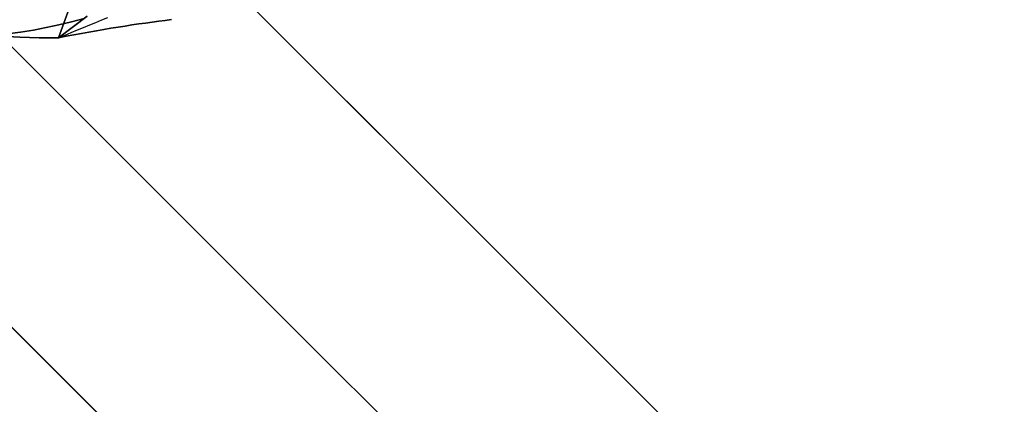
# Model space of a CAD drawing. Header units: millimetres. Extents: x -630 to 192, y -7 to 1615.
# Tile 13 of 249: x -606.21 to -602.49, y 2.38 to 3.84. Entities that reach past the tile are written whole.
import ezdxf

# ---------------------------------------------------------------- set-up
doc = ezdxf.new("R2010")
doc.units = ezdxf.units.MM
doc.header["$MEASUREMENT"] = 0
doc.layers.add('OVIDIO 160x80x72h', color=7, linetype='Continuous')

msp = doc.modelspace()

# ---------------------------------------------------------------- linework, layer by layer
at = {"layer": 'OVIDIO 160x80x72h'}
for points in [[(-595.8983, -5.5422), (-628.4246, 26.9841)], [(-628.4246, 26.9841), (-595.8983, -5.5422)], [(-596.4287, -6.0725), (-628.9549, 26.4538)], [(-629.4852, 25.9234), (-596.959, -6.6028)], [(-596.959, -6.6028), (-629.4852, 25.9234)], [(-601.3784, -0.0621), (-622.9445, 21.504)], [(-602.4391, -1.1227), (-624.0052, 20.4434)], [(-606.0615, 3.771), (-605.2905, 5.8893)], [(-605.2905, 5.8893), (-606.0615, 3.771)], [(-606.0615, 3.771), (-606.1343, 3.7712), (-606.2074, 3.7732), (-606.2807, 3.7769)], [(-606.2807, 3.7769), (-606.2074, 3.7732), (-606.1343, 3.7712), (-606.0615, 3.771)], [(-606.0614, 3.7715), (-606.1341, 3.7716), (-606.2072, 3.7736), (-606.2805, 3.7773)]]:
    msp.add_lwpolyline(points, dxfattribs=at)
at = {"layer": 'OVIDIO 160x80x72h', "extrusion": (0, -1.59187e-08, 1)}
for points in [[(-606.0614, 3.7713), (-605.2905, 5.8894)], [(-605.2905, 5.8894), (-606.0614, 3.7713)]]:
    msp.add_lwpolyline(points, dxfattribs=at)
at = {"layer": 'OVIDIO 160x80x72h', "extrusion": (0.999884, 0.000231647, 0.015199)}
for points in [[(-5.3988, 8.8825), (5.5775, 728.9895)], [(5.5775, 728.9895), (-5.3988, 8.8825)]]:
    msp.add_lwpolyline(points, dxfattribs=at)
at = {"layer": 'OVIDIO 160x80x72h', "extrusion": (0.000231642, 0.999884, -0.015217)}
for points in [[(606.8597, 719.8631), (595.897, -0.2203)], [(595.897, -0.2203), (606.8597, 719.8631)], [(607.9201, 719.847), (596.9574, -0.2364)], [(596.9574, -0.2364), (607.9201, 719.847)]]:
    msp.add_lwpolyline(points, dxfattribs=at)
at = {"layer": 'OVIDIO 160x80x72h', "extrusion": (0.999884, 0.000231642, 0.015217)}
for points in [[(-5.551, 8.9051), (5.4119, 729.0021)], [(-7.0508, 8.9288), (3.912, 729.0191)]]:
    msp.add_lwpolyline(points, dxfattribs=at)
at = {"layer": 'OVIDIO 160x80x72h', "extrusion": (1.52165e-08, 0, 1)}
for points in [[(-608.2118, 4.65), (-608.1597, 4.5992), (-608.1062, 4.5494), (-608.0512, 4.5007), (-607.9949, 4.4532), (-607.9371, 4.407), (-607.8781, 4.362), (-607.8177, 4.3184), (-607.7561, 4.2761), (-607.6933, 4.2353), (-607.6294, 4.1961), (-607.5644, 4.1583), (-607.4984, 4.1221), (-607.4314, 4.0876), (-607.3635, 4.0547), (-607.2947, 4.0235), (-607.2251, 3.9941), (-607.1549, 3.9664), (-607.0839, 3.9405), (-607.0124, 3.9164), (-606.9404, 3.8941), (-606.8679, 3.8737), (-606.7951, 3.8551), (-606.7219, 3.8384), (-606.6486, 3.8236), (-606.575, 3.8106), (-606.5014, 3.7995), (-606.4277, 3.7902), (-606.3541, 3.7828), (-606.2806, 3.7772), (-606.2073, 3.7735), (-606.1342, 3.7715), (-606.0615, 3.7713)], [(-606.0615, 3.7713), (-606.1342, 3.7715), (-606.2073, 3.7735), (-606.2806, 3.7772), (-606.3541, 3.7828), (-606.4277, 3.7902), (-606.5014, 3.7995), (-606.575, 3.8106), (-606.6486, 3.8236), (-606.7219, 3.8384), (-606.7951, 3.8551), (-606.8679, 3.8737), (-606.9404, 3.8941), (-607.0124, 3.9164), (-607.0839, 3.9405), (-607.1549, 3.9664), (-607.2251, 3.9941), (-607.2947, 4.0235), (-607.3635, 4.0547), (-607.4314, 4.0876), (-607.4984, 4.1221), (-607.5644, 4.1583), (-607.6294, 4.1961), (-607.6933, 4.2353), (-607.7561, 4.2761), (-607.8177, 4.3184), (-607.8781, 4.362), (-607.9371, 4.407), (-607.9949, 4.4532), (-608.0512, 4.5007), (-608.1062, 4.5494), (-608.1597, 4.5992), (-608.2118, 4.65)]]:
    msp.add_lwpolyline(points, dxfattribs=at)
at = {"layer": 'OVIDIO 160x80x72h', "extrusion": (0.999885, 0.000231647, 0.015188)}
for points in [[(-6.4563, 8.8895), (4.5281, 728.9866)], [(4.5281, 728.9866), (-6.4563, 8.8895)]]:
    msp.add_lwpolyline(points, dxfattribs=at)
at = {"layer": 'OVIDIO 160x80x72h', "extrusion": (1, 0, -6.53461e-05)}
for points in [[(3.771, 719.8266), (3.7713, 721.3266)], [(3.7713, 721.3266), (3.771, 719.8266)]]:
    msp.add_lwpolyline(points, dxfattribs=at)
at = {"layer": 'OVIDIO 160x80x72h'}
for points in [[(-605.9636, 3.8445, 719.864), (-606.0115, 3.8317, 719.864), (-606.0595, 3.8201, 719.864), (-606.1077, 3.8097, 719.8642), (-606.1561, 3.8006, 719.8644), (-606.2047, 3.7927, 719.8646), (-606.2534, 3.7861, 719.8649)], [(-606.2534, 3.7861, 719.8649), (-606.2047, 3.7927, 719.8646), (-606.1561, 3.8006, 719.8644), (-606.1077, 3.8097, 719.8642), (-606.0595, 3.8201, 719.864), (-606.0115, 3.8317, 719.864), (-605.9636, 3.8445, 719.864)], [(-605.953, 3.8538, 719.8643), (-606.0615, 3.771, 719.8662)], [(-606.0615, 3.771, 719.8662), (-605.953, 3.8538, 719.8643)], [(-606.0614, 3.7713, 721.3662), (-606.032, 3.7771, 721.3657), (-606.0029, 3.7827, 721.3645), (-605.9741, 3.788, 721.3625), (-605.9458, 3.7932, 721.3596), (-605.9178, 3.7981, 721.356), (-605.8902, 3.8028, 721.3516), (-605.863, 3.8074, 721.3464), (-605.8361, 3.8117, 721.3405), (-605.8096, 3.8159, 721.3339), (-605.7834, 3.8198, 721.3265), (-605.7576, 3.8236, 721.3183), (-605.7321, 3.8272, 721.3095), (-605.7069, 3.8307, 721.2999), (-605.6821, 3.834, 721.2897), (-605.6575, 3.8371, 721.2788), (-605.6333, 3.84, 721.2672)], [(-605.6333, 3.84, 721.2672), (-605.6575, 3.8371, 721.2788), (-605.6821, 3.834, 721.2897), (-605.7069, 3.8307, 721.2999), (-605.7321, 3.8272, 721.3095), (-605.7576, 3.8236, 721.3183), (-605.7834, 3.8198, 721.3265), (-605.8096, 3.8159, 721.3339), (-605.8361, 3.8117, 721.3405), (-605.863, 3.8074, 721.3464), (-605.8902, 3.8028, 721.3516), (-605.9178, 3.7981, 721.356), (-605.9458, 3.7932, 721.3596), (-605.9741, 3.788, 721.3625), (-606.0029, 3.7827, 721.3645), (-606.032, 3.7771, 721.3657), (-606.0614, 3.7713, 721.3662)], [(-605.8763, 3.8469, 720.6015), (-605.8987, 3.8376, 720.6048), (-605.9213, 3.8283, 720.6078), (-605.9441, 3.8188, 720.6102), (-605.9672, 3.8094, 720.6123), (-605.9904, 3.7998, 720.6139), (-606.0138, 3.7902, 720.6151), (-606.0374, 3.7806, 720.6157), (-606.0613, 3.7708, 720.616)]]:
    msp.add_polyline3d(points, dxfattribs=at)

doc.saveas('drawing.dxf')
